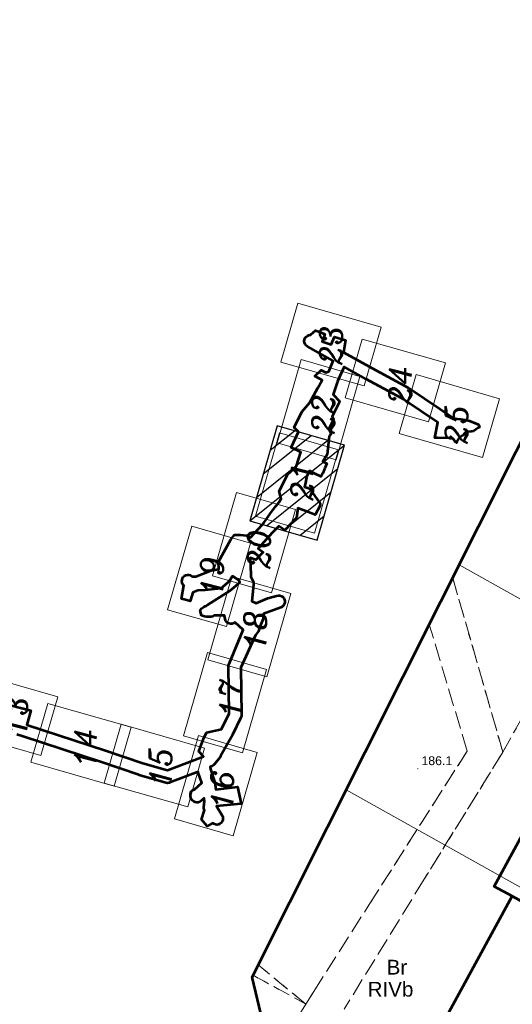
# Model space of a CAD drawing. Header units: metres. Extents: x 7482748 to 7484637, y 5684406 to 5687014.
# Tile 99 of 180: x 7483303 to 7483345, y 5686101 to 5686184. Entities that reach past the tile are written whole.
import ezdxf

# ---------------------------------------------------------------- set-up
doc = ezdxf.new("R2010")
doc.units = ezdxf.units.M
doc.header["$MEASUREMENT"] = 0
doc.linetypes.add('l217_500', pattern=[2, 1.5, -0.5])
doc.linetypes.add('l218_500', pattern=[1, 0.5, -0.5])
for name, color, linetype, lineweight in [('_Dzialki', 7, 'Continuous', 0), ('_Kontury', 7, 'Continuous', 0), ('_Kontury_opis', 7, 'Continuous', 0), ('_Szkic_arkuszy', 7, 'Continuous', 0), ('_Uzytki', 7, 'Continuous', 0), ('_Uzytki_opis', 7, 'Continuous', 0), ('_Zakres2', 7, 'Continuous', 0), ('EGB_Budynek', 7, 'Continuous', 0), ('RTPW01_P', 7, 'Continuous', 0)]:
    doc.layers.add(name, color=color, linetype=linetype, lineweight=lineweight)
doc.layers.add('RTPW01_G', color=7, linetype='Continuous', lineweight=13, transparency=0.25)
doc.styles.add('Style-Arial', font='arial.ttf')
doc.styles.add('Style-ITALIC_1250', font='ITALIC_1250.shx')

# ---------------------------------------------------------------- blocks, each defined once
blk = doc.blocks.new('RTPW01')
at = {"layer": 'RTPW01_P', "linetype": 'Continuous', "lineweight": 0}
h = blk.add_hatch(color=256, dxfattribs=at)
edge = h.paths.add_edge_path()
edge.add_arc((0, 0), 0.045, 0, 360)
blk = doc.blocks.new('*U485')
at = {"layer": '_Szkic_arkuszy', "color": 5, "linetype": 'Continuous', "lineweight": 30}
for p, q in [((-80.53, 100.4), (80.53, -100.4)), ((-30.55, 86.04), (90.67, -65.1)), ((-90.67, 65.1), (30.55, -86.04)), ((19.43, 71.68), (100.82, -29.8)), ((69.4, 57.31), (110.96, 5.5)), ((-100.82, 29.8), (-19.43, -71.67)), ((-110.96, -5.5), (-69.4, -57.31))]:
    blk.add_line(p, q, dxfattribs=at)
at = {"layer": '_Szkic_arkuszy', "color": 5, "linetype": 'Continuous', "lineweight": 30, "flags": 128}
blk.add_lwpolyline([(-80.53, 100.4), (-121.54, -42.33), (80.53, -100.4), (121.54, 42.33), (-80.53, 100.4)], close=True, dxfattribs=at)

msp = doc.modelspace()

# ---------------------------------------------------------------- linework, layer by layer
at = {"layer": '_Dzialki', "color": 96, "linetype": 'Continuous', "true_color": 0x008000, "flags": 128}
for points in [[(7483340.55, 5686138.05), (7483392.9, 5686108.77)], [(7483330.96, 5686118.96), (7483386.11, 5686088.11)]]:
    msp.add_lwpolyline(points, dxfattribs=at)
at = {"layer": '_Kontury', "color": 96, "linetype": 'l217_500', "true_color": 0x008000, "flags": 128}
for points in [[(7483340, 5686136.94), (7483344.25, 5686122.17)], [(7483341.22, 5686122.25), (7483338.01, 5686133)], [(7483345.89, 5686125.11), (7483344.25, 5686122.17)], [(7483332.92, 5686109.24), (7483341.22, 5686122.25)], [(7483344.25, 5686122.17), (7483337.58, 5686111.38)], [(7483337.58, 5686111.38), (7483330.79, 5686100.37)], [(7483328.21, 5686101.86), (7483332.92, 5686109.24)], [(7483327.54, 5686100.8), (7483323.51, 5686104.12)], [(7483323.06, 5686103.24), (7483327.54, 5686100.8)], [(7483327.54, 5686100.8), (7483328.21, 5686101.86)], [(7483324.64, 5686096.13), (7483327.54, 5686100.8)]]:
    msp.add_lwpolyline(points, dxfattribs=at)
at = {"layer": '_Szkic_arkuszy', "color": 7, "linetype": 'Continuous', "lineweight": 0, "flags": 128}
for points in [[(7483326.86, 5686160.25), (7483325.42, 5686155.25), (7483332.5, 5686153.22), (7483333.93, 5686158.21), (7483326.86, 5686160.25)], [(7483332.31, 5686157.2), (7483330.87, 5686152.2), (7483337.94, 5686150.17), (7483339.38, 5686155.17), (7483332.31, 5686157.2)], [(7483325.1, 5686148.39), (7483330.1, 5686146.95), (7483332.13, 5686154.03), (7483327.14, 5686155.46), (7483325.1, 5686148.39)], [(7483336.89, 5686154.18), (7483335.46, 5686149.18), (7483342.53, 5686147.15), (7483343.96, 5686152.14), (7483336.89, 5686154.18)], [(7483323.28, 5686142.17), (7483328.28, 5686140.74), (7483330.31, 5686147.81), (7483325.32, 5686149.24), (7483323.28, 5686142.17)], [(7483319.62, 5686137.11), (7483324.62, 5686135.67), (7483326.65, 5686142.74), (7483321.66, 5686144.18), (7483319.62, 5686137.11)], [(7483315.82, 5686134.24), (7483320.82, 5686132.81), (7483322.85, 5686139.88), (7483317.86, 5686141.32), (7483315.82, 5686134.24)], [(7483319.23, 5686129.98), (7483324.23, 5686128.54), (7483326.26, 5686135.62), (7483321.27, 5686137.05), (7483319.23, 5686129.98)], [(7483317.17, 5686123.54), (7483322.17, 5686122.11), (7483324.2, 5686129.18), (7483319.2, 5686130.62), (7483317.17, 5686123.54)], [(7483299.42, 5686128.9), (7483297.99, 5686123.9), (7483305.06, 5686121.87), (7483306.5, 5686126.86), (7483299.42, 5686128.9)], [(7483305.66, 5686126.3), (7483304.23, 5686121.31), (7483311.3, 5686119.27), (7483312.73, 5686124.27), (7483305.66, 5686126.3)], [(7483311.89, 5686124.54), (7483310.45, 5686119.54), (7483317.53, 5686117.51), (7483318.96, 5686122.51), (7483311.89, 5686124.54)], [(7483316.4, 5686116.5), (7483321.39, 5686115.06), (7483323.42, 5686122.13), (7483318.43, 5686123.57), (7483316.4, 5686116.5)]]:
    msp.add_lwpolyline(points, close=True, dxfattribs=at)
at = {"layer": '_Szkic_arkuszy', "color": 252, "linetype": 'Continuous', "lineweight": 53, "flags": 128}
msp.add_lwpolyline([(7483298.17, 5686127.25), (7483304.21, 5686125.7), (7483303.88, 5686124.49), (7483310.54, 5686122.3), (7483313.72, 5686121.23), (7483315.8, 5686120.62), (7483318.63, 5686121.7), (7483318.86, 5686121.8), (7483318.48, 5686122.23), (7483318.59, 5686122.54), (7483318.85, 5686123.29), (7483319.11, 5686123.82), (7483320.38, 5686124.1), (7483321.03, 5686125.45), (7483320.98, 5686129.43), (7483320.99, 5686129.52), (7483321.03, 5686129.65), (7483322.23, 5686132.53), (7483321.55, 5686133.17), (7483321.43, 5686133.09), (7483321.3, 5686133.05), (7483321.16, 5686133.04), (7483321.03, 5686133.07), (7483320.91, 5686133.13), (7483320.81, 5686133.22), (7483320.73, 5686133.33), (7483320.69, 5686133.46), (7483320.68, 5686133.6), (7483320.65, 5686133.7), (7483320.65, 5686133.75), (7483319.78, 5686133.74), (7483319.64, 5686133.67), (7483319.51, 5686133.65), (7483319.4, 5686133.63), (7483319.26, 5686133.64), (7483319.13, 5686133.65), (7483318.96, 5686133.68), (7483318.7, 5686133.74), (7483318.58, 5686134.18), (7483318.69, 5686134.35), (7483318.85, 5686134.46), (7483319.01, 5686134.54), (7483319.08, 5686134.57), (7483319.16, 5686134.62), (7483319.48, 5686134.82), (7483321.09, 5686135.84), (7483321.59, 5686136.28), (7483321.93, 5686136.58), (7483321.85, 5686136.74), (7483321.38, 5686137.05), (7483321.33, 5686137.09), (7483321.3, 5686137.07), (7483321.13, 5686136.77), (7483320.9, 5686136.52), (7483320.33, 5686136.05), (7483319.01, 5686135.89), (7483318.38, 5686135.86), (7483317.97, 5686135.7), (7483317.74, 5686134.96), (7483317.44, 5686135.06), (7483317, 5686135.18), (7483317.2, 5686136.3), (7483317.12, 5686136.39), (7483317.06, 5686136.51), (7483317.03, 5686136.65), (7483317.04, 5686136.78), (7483317.08, 5686136.91), (7483317.15, 5686137.02), (7483317.25, 5686137.12), (7483317.37, 5686137.18), (7483317.5, 5686137.21), (7483317.63, 5686137.21), (7483317.76, 5686137.17), (7483317.88, 5686137.1), (7483317.95, 5686137.05), (7483318.22, 5686137.06), (7483319.37, 5686137.5), (7483319.51, 5686137.58), (7483320.17, 5686137.68), (7483320.13, 5686138.29), (7483321.19, 5686140.2), (7483321.5, 5686140.6), (7483322.01, 5686140.59), (7483322.51, 5686140.54), (7483322.85, 5686140.37), (7483323.85, 5686141.43), (7483323.98, 5686141.61), (7483324.19, 5686141.9), (7483324.43, 5686142.25), (7483324.55, 5686142.43), (7483324.71, 5686142.65), (7483325, 5686143.03), (7483325.24, 5686143.34), (7483325.44, 5686143.64), (7483325.28, 5686144.3), (7483326.01, 5686145.75), (7483326.71, 5686146.37), (7483327.13, 5686147.61), (7483326.31, 5686148), (7483326.91, 5686149.32), (7483326.55, 5686149.69), (7483327.19, 5686151.04), (7483327.88, 5686151.81), (7483328.39, 5686152.75), (7483328.56, 5686153.05), (7483328.92, 5686153.72), (7483328.3, 5686154.06), (7483328.84, 5686154.55), (7483329.25, 5686154.37), (7483329.49, 5686154.44), (7483329.85, 5686155.36), (7483327.68, 5686156.57), (7483327.56, 5686156.66), (7483327.47, 5686156.77), (7483327.42, 5686156.89), (7483327.41, 5686157.03), (7483327.43, 5686157.16), (7483327.48, 5686157.29), (7483327.56, 5686157.39), (7483327.67, 5686157.48), (7483327.79, 5686157.53), (7483327.93, 5686157.55), (7483328.01, 5686157.63), (7483328.14, 5686157.74), (7483328.35, 5686157.93), (7483328.62, 5686157.83), (7483329.16, 5686157.6), (7483328.93, 5686157), (7483329.7, 5686156.75), (7483329.97, 5686157.39), (7483330.91, 5686157.1), (7483330.79, 5686156.41), (7483330.74, 5686156.07), (7483330.76, 5686156.06), (7483333.17, 5686154.74), (7483336.18, 5686153.1), (7483336.22, 5686153.08), (7483336.39, 5686152.97), (7483340.12, 5686150.45), (7483340.67, 5686150.41), (7483341.18, 5686150.31), (7483341.42, 5686150.26), (7483342.17, 5686149.96), (7483342.28, 5686149.72), (7483342.28, 5686149.72), (7483342.15, 5686149.66), (7483341.76, 5686149.39), (7483341.55, 5686149.36), (7483341.1, 5686149.3), (7483341, 5686149.19), (7483340.85, 5686149.02), (7483340.83, 5686149.01), (7483340.62, 5686148.89), (7483340.57, 5686148.87), (7483340.47, 5686148.71), (7483340.45, 5686148.68), (7483340.34, 5686148.54), (7483340.33, 5686148.4), (7483340.21, 5686148.49), (7483340.06, 5686148.7), (7483339.96, 5686148.76), (7483339.85, 5686148.8), (7483339.71, 5686148.8), (7483338.71, 5686148.82), (7483338.48, 5686148.81), (7483338.73, 5686150.12), (7483335.8, 5686152.09), (7483335.66, 5686152.19), (7483332.67, 5686153.81), (7483330.78, 5686154.85), (7483330.42, 5686154.04), (7483330.23, 5686153.59), (7483329.87, 5686152.51), (7483330.4, 5686151.92), (7483330.38, 5686151.81), (7483329.76, 5686150.63), (7483329.88, 5686150.41), (7483329.7, 5686149.95), (7483329.5, 5686149.58), (7483329.69, 5686149.17), (7483329.52, 5686148.95), (7483329.36, 5686147.42), (7483328.97, 5686146.82), (7483329.33, 5686146.64), (7483329.16, 5686146.24), (7483328.97, 5686145.83), (7483328.87, 5686145.63), (7483328.81, 5686145.53), (7483328.33, 5686145.76), (7483327.84, 5686146.02), (7483327.63, 5686145.57), (7483327.58, 5686145.31), (7483327.51, 5686145), (7483327.42, 5686144.66), (7483327.85, 5686144.51), (7483328.76, 5686143.25), (7483328.75, 5686143.07), (7483328.34, 5686142.3), (7483327.78, 5686142.53), (7483326.86, 5686142.86), (7483326.76, 5686142.04), (7483325.76, 5686140.99), (7483325.26, 5686141.33), (7483324.68, 5686140.77), (7483323.49, 5686139.44), (7483323.91, 5686139.13), (7483323.29, 5686138.48), (7483322.83, 5686138.65), (7483322.89, 5686137.19), (7483322.89, 5686137.12), (7483322.87, 5686137.04), (7483323.05, 5686136.68), (7483323.1, 5686136.54), (7483323.1, 5686136.41), (7483323.09, 5686136.35), (7483322.97, 5686134.96), (7483323.32, 5686134.79), (7483324.31, 5686135.23), (7483325.06, 5686135.42), (7483325.21, 5686135.45), (7483325.34, 5686135.44), (7483325.47, 5686135.4), (7483325.58, 5686135.33), (7483325.67, 5686135.22), (7483325.73, 5686135.1), (7483325.76, 5686134.97), (7483325.76, 5686134.84), (7483325.71, 5686134.71), (7483325.64, 5686134.59), (7483325.54, 5686134.5), (7483325.42, 5686134.44), (7483323.96, 5686133.89), (7483323.95, 5686133.79), (7483323.92, 5686133.46), (7483323.66, 5686132.84), (7483323.62, 5686132.7), (7483323.53, 5686132.41), (7483323.26, 5686132.09), (7483322.03, 5686129.33), (7483322.09, 5686125.34), (7483322.08, 5686125.23), (7483322.03, 5686125.1), (7483321.32, 5686123.63), (7483321.31, 5686123.6), (7483320.31, 5686121.81), (7483320.27, 5686121.74), (7483319.8, 5686121.14), (7483319.71, 5686121.05), (7483319.6, 5686120.98), (7483319.44, 5686120.91), (7483319.45, 5686120.71), (7483319.83, 5686119.58), (7483319.86, 5686119.4), (7483319.92, 5686119), (7483321.75, 5686119.22), (7483322.05, 5686117.78), (7483319.97, 5686117.57), (7483320.44, 5686116.8), (7483320.5, 5686116.66), (7483320.51, 5686116.53), (7483320.5, 5686116.39), (7483320.45, 5686116.27), (7483320.36, 5686116.16), (7483320.26, 5686116.08), (7483320.13, 5686116.02), (7483320, 5686116), (7483319.87, 5686116.02), (7483319.74, 5686116.07), (7483319.63, 5686116.14), (7483319.16, 5686115.88), (7483318.69, 5686116.44), (7483318.94, 5686117.23), (7483318.9, 5686117.36), (7483318.89, 5686117.49), (7483318.94, 5686118), (7483318.91, 5686118.27), (7483318.67, 5686118.04), (7483318.55, 5686117.95), (7483318.42, 5686117.9), (7483318.29, 5686117.89), (7483318.15, 5686117.91), (7483318.03, 5686117.97), (7483317.93, 5686118.05), (7483317.85, 5686118.16), (7483317.8, 5686118.29), (7483317.76, 5686118.44), (7483317.75, 5686118.61), (7483317.78, 5686118.75), (7483317.82, 5686118.84), (7483317.89, 5686118.91), (7483317.93, 5686118.93), (7483318.11, 5686119), (7483318.71, 5686119.55), (7483318.42, 5686120.43), (7483318.41, 5686120.49), (7483316.01, 5686119.58), (7483315.94, 5686119.56), (7483315.81, 5686119.54), (7483315.67, 5686119.56), (7483313.42, 5686120.22), (7483313.39, 5686120.23), (7483310.21, 5686121.31), (7483303.56, 5686123.49), (7483303.04, 5686123.66)], dxfattribs=at)
at = {"layer": '_Uzytki', "color": 96, "linetype": 'l218_500', "true_color": 0x008000, "flags": 128}
for points in [[(7483344.25, 5686122.17), (7483340, 5686136.94)], [(7483345.89, 5686125.11), (7483344.25, 5686122.17)], [(7483341.22, 5686122.25), (7483332.92, 5686109.24)], [(7483337.58, 5686111.38), (7483344.25, 5686122.17)], [(7483327.54, 5686100.8), (7483323.51, 5686104.12)], [(7483323.06, 5686103.24), (7483327.54, 5686100.8)], [(7483328.21, 5686101.86), (7483327.54, 5686100.8)]]:
    msp.add_lwpolyline(points, dxfattribs=at)
at = {"layer": '_Zakres2', "color": 250, "linetype": 'Continuous', "lineweight": 53, "flags": 128}
msp.add_lwpolyline([(7483184.14, 5685878.01), (7483241.37, 5685938.75), (7483248.75, 5685949.36), (7483260.67, 5685965.96), (7483274.73, 5685985.88), (7483281.17, 5685996.23), (7483290.55, 5686008.54), (7483306.76, 5686030.22), (7483321.02, 5686047.8), (7483332, 5686065.31), (7483322.98, 5686103.07), (7483364.58, 5686185.88), (7483404.48, 5686221.3), (7483428.87, 5686291.72), (7483381.77, 5686314.4), (7483415.95, 5686389.59), (7483395.63, 5686411.08), (7483432.16, 5686488.03), (7483471.6, 5686531.78), (7483500.7, 5686585.49)], dxfattribs=at)
at = {"layer": 'EGB_Budynek', "color": 7, "linetype": 'Continuous', "lineweight": 53, "flags": 128}
for points in [[(7483347.31, 5686117.71), (7483351.62, 5686115.36), (7483347.83, 5686108.42), (7483345.05, 5686109.94), (7483343.51, 5686110.78), (7483347.31, 5686117.71)], [(7483355.05, 5686104.48), (7483357.73, 5686102.99), (7483355.63, 5686099.23), (7483352.95, 5686100.73), (7483348.84, 5686093.22), (7483347.8, 5686091.39), (7483337.98, 5686096.99), (7483338.98, 5686098.85), (7483345.05, 5686109.94), (7483347.83, 5686108.42), (7483355.05, 5686104.48)]]:
    msp.add_lwpolyline(points, dxfattribs=at)

# ---------------------------------------------------------------- block references
at = {"layer": '_Szkic_arkuszy', "color": 5, "linetype": 'Continuous', "lineweight": 30, "xscale": 0.04, "yscale": 0.04, "zscale": 0.04, "rotation": 90}
msp.add_blockref('*U485', (7483326.8, 5686144.99), dxfattribs=at)
at = {"layer": 'RTPW01_P', "linetype": 'Continuous', "lineweight": 0}
msp.add_blockref('RTPW01', (7483337.04, 5686120.76), dxfattribs=at)

# ---------------------------------------------------------------- texts
at = {"layer": '_Kontury_opis', "color": 96, "linetype": 'Continuous', "lineweight": 13, "true_color": 0x008000, "style": 'Style-Arial'}
msp.add_text('RIVb', height=1.25, dxfattribs=at).set_placement((7483332.78, 5686101.43))
at = {"layer": '_Szkic_arkuszy', "color": 7, "linetype": 'Continuous', "lineweight": 53, "style": 'Style-ITALIC_1250'}
for s, p in [('23', (7483330.62, 5686154.99)), ('24', (7483336.49, 5686151.58)), ('22', (7483329.96, 5686149.15)), ('25', (7483341.26, 5686148.29)), ('21', (7483328.17, 5686143.48)), ('20', (7483324.51, 5686137.69)), ('19', (7483320.53, 5686135.39)), ('18', (7483324.19, 5686130.82)), ('17', (7483322.11, 5686125.07)), ('13', (7483303.91, 5686123.55)), ('14', (7483309.79, 5686120.84)), ('15', (7483316.16, 5686119.24)), ('16', (7483321.39, 5686117.31))]:
    msp.add_text(s, height=1.88, rotation=90, dxfattribs=at).set_placement(p)
at = {"layer": '_Uzytki_opis', "color": 96, "linetype": 'Continuous', "lineweight": 13, "true_color": 0x008000, "style": 'Style-Arial'}
msp.add_text('Br', height=1.25, dxfattribs=at).set_placement((7483334.39, 5686103.3))
at = {"layer": 'RTPW01_G', "linetype": 'Continuous', "lineweight": 13, "style": 'Style-Arial'}
msp.add_text('186.1', height=0.75, dxfattribs=at).set_placement((7483337.34, 5686121.06))

doc.saveas('drawing.dxf')
